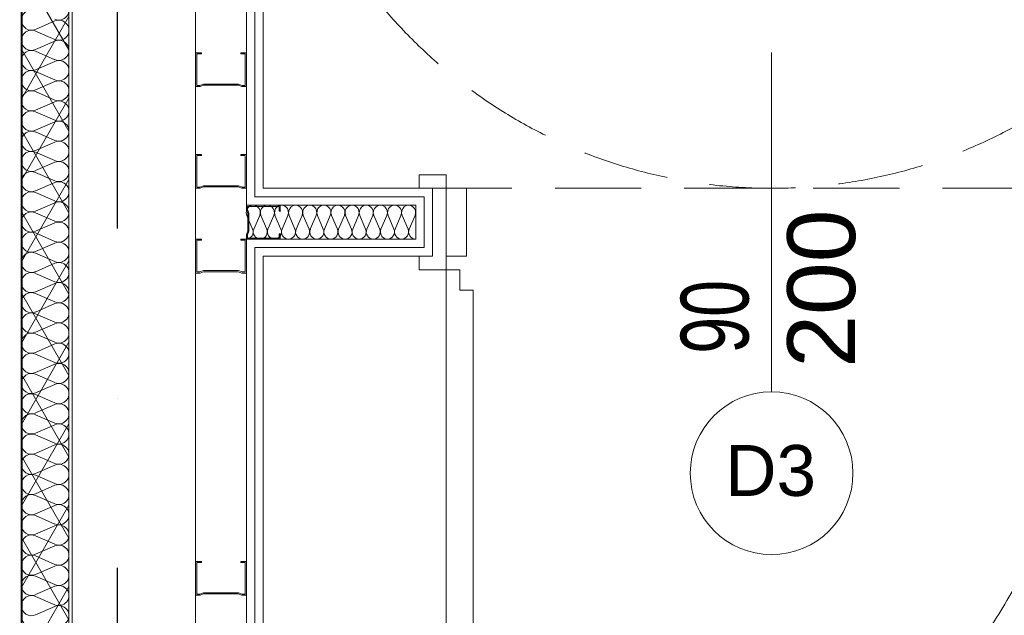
# Model space of a CAD drawing. Header units: millimetres. Extents: x 2016045 to 2079203, y -1576958 to -1542749.
# Tile 30 of 109: x 2031392 to 2032845, y -1559725 to -1558847. Entities that reach past the tile are written whole.
import ezdxf

# ---------------------------------------------------------------- set-up
doc = ezdxf.new("R2010")
doc.units = ezdxf.units.MM
doc.header["$MEASUREMENT"] = 0
for name, pattern in [('A-1_05$0$DASHED', [190.5, 127, -63.5]), ('Dashed', [5644.44, 2822.22, -2822.22]), ('OSIE', [1000, 500, -250, 0, -250])]:
    doc.linetypes.add(name, pattern=pattern)
for name, color, linetype, lineweight in [('Budowlane - Sciany Wew_Nr_pióra__251', 94, 'Continuous', 20), ('Konstrukcja - scian dzialowych_Nr_pióra__7', 7, 'Continuous', 13), ('struktura_Nr_pióra__7', 7, 'Continuous', 13), ('Wymiarowanie_Nr_pióra__1', 7, 'Continuous', 0), ('znaczniki drzwi_Nr_pióra__1', 7, 'Continuous', 0), ('znaczniki drzwi_Nr_pióra__7', 7, 'Continuous', 13), ('Ściany zewnętrzne_Nr_pióra__1', 7, 'Continuous', 0), ('Ściany zewnętrzne_Nr_pióra__5', 7, 'Continuous', 40), ('Ściany_Nr_pióra__51', 5, 'Continuous', 13), ('Ślusarka_okienna_Nr_pióra__1', 7, 'Continuous', 0), ('Ślusarka_okienna_Nr_pióra__7', 7, 'Continuous', 13)]:
    doc.layers.add(name, color=color, linetype=linetype, lineweight=lineweight)
for name, color, linetype, lineweight, true_color in [('Linie PT_Nr_pióra__12', 7, 'Continuous', 5, 0x9f9f9f), ('Linie PT_Nr_pióra__13', 7, 'Continuous', 5, 0xb6b6b6), ('OSIE_Nr_pióra__2', 7, 'Continuous', 25, 0x0322fc), ('Wymiarowanie_Nr_pióra__3', 7, 'Continuous', 35, 0x008200), ('Ślusarka_okienna_Nr_pióra__30', 7, 'Continuous', 13, 0x0322fc)]:
    doc.layers.add(name, color=color, linetype=linetype, lineweight=lineweight, true_color=true_color)
doc.layers.add('Wymiarowanie', color=7, linetype='Continuous')
doc.layers.add('Ściany zewnętrzne', color=7, linetype='Continuous')
doc.styles.add('GENERATED_STYLE_1', font='arial.ttf')
doc.dimstyles.new('GENERATED_STYLE__1', dxfattribs={"dimtxt": 125, "dimasz": 114, "dimexe": 0.18, "dimexo": 0, "dimgap": 0.09, "dimtad": 1, "dimtih": 1, "dimtoh": 1, "dimdec": 0, "dimlfac": 0.1, "dimzin": 0, "dimdsep": 46, "dimtxsty": 'GENERATED_STYLE_1', "dimblk": 'ARROWHEAD_2', "dimblk1": 'ARROWHEAD_2', "dimblk2": 'ARROWHEAD_2', "dimcen": 0.09, "dimclrd": 7, "dimclre": 7, "dimclrt": 7, "dimadec": 4, "dimazin": 0, "dimtfac": 1, "dimtdec": 4, "dimtmove": 0, "dimatfit": 3, "dimfxl": 0, "dimtolj": 1, "dimtzin": 0, "dimarcsym": 0})
doc.dimstyles.new('GENERATED_STYLE__3', dxfattribs={"dimtxt": 125, "dimasz": 114, "dimexe": 0.18, "dimexo": 0, "dimgap": 0.09, "dimtad": 1, "dimdec": 0, "dimlfac": 0.1, "dimzin": 0, "dimdsep": 46, "dimtxsty": 'GENERATED_STYLE_1', "dimblk": 'ARROWHEAD_2', "dimblk1": 'ARROWHEAD_2', "dimblk2": 'ARROWHEAD_2', "dimcen": 0.09, "dimclrd": 7, "dimclre": 7, "dimclrt": 7, "dimadec": 4, "dimazin": 0, "dimtfac": 1, "dimtdec": 4, "dimtmove": 0, "dimatfit": 3, "dimfxl": 0, "dimtolj": 1, "dimtzin": 0, "dimarcsym": 0})

# ---------------------------------------------------------------- blocks, each defined once
blk = doc.blocks.new('Izolacja cieplna 18')
at = {"layer": 'Linie PT_Nr_pióra__13', "linetype": 'Continuous'}
for p, q in [((2858.3, 49.2), (2870.7, 20.9)), ((2873.2, 20.9), (2885.6, 49.2)), ((2888.1, 49.2), (2900.5, 20.9)), ((2903, 20.9), (2915.4, 49.2)), ((2917.9, 49.2), (2930.2, 20.9)), ((2932.7, 20.9), (2945.1, 49.2)), ((2947.6, 49.2), (2960, 20.9)), ((2962.5, 20.9), (2974.9, 49.2)), ((2977.4, 49.2), (2989.8, 20.9)), ((2992.3, 20.9), (3004.6, 49.2)), ((3007.1, 49.2), (3019.5, 20.9)), ((3022, 20.9), (3034.4, 49.2)), ((3036.9, 49.2), (3049.3, 20.9)), ((3051.8, 20.9), (3064.2, 49.2)), ((3066.7, 49.2), (3079, 20.9)), ((3081.5, 20.9), (3093.9, 49.2)), ((3096.4, 49.2), (3108.8, 20.9)), ((3111.3, 20.9), (3123.7, 49.2)), ((3126.2, 49.2), (3138.6, 20.9)), ((3141.1, 20.9), (3153.5, 49.2)), ((3156, 49.2), (3168.3, 20.9)), ((3170.8, 20.9), (3183.2, 49.2)), ((3185.7, 49.2), (3198.1, 20.9)), ((3200.6, 20.9), (3213, 49.2)), ((3215.5, 49.2), (3227.9, 20.9)), ((3230.4, 20.9), (3242.7, 49.2)), ((3245.2, 49.2), (3257.6, 20.9)), ((3260.1, 20.9), (3272.5, 49.2)), ((3275, 49.2), (3287.4, 20.9)), ((3289.9, 20.9), (3302.3, 49.2)), ((3304.8, 49.2), (3317.1, 20.9)), ((3319.6, 20.9), (3332, 49.2)), ((3334.5, 49.2), (3346.9, 20.9)), ((3349.4, 20.9), (3361.8, 49.2)), ((3364.3, 49.2), (3376.7, 20.9)), ((3379.2, 20.9), (3391.5, 49.2)), ((3394, 49.2), (3406.4, 20.9)), ((3408.9, 20.9), (3421.3, 49.2)), ((3423.8, 49.2), (3436.2, 20.9)), ((3438.7, 20.9), (3451.1, 49.2)), ((3453.6, 49.2), (3465.9, 20.9)), ((3468.4, 20.9), (3480.8, 49.2)), ((3483.3, 49.2), (3495.7, 20.9)), ((3498.2, 20.9), (3510.6, 49.2)), ((3513.1, 49.2), (3525.5, 20.9)), ((3528, 20.9), (3540.3, 49.2)), ((3542.8, 49.2), (3555.2, 20.9)), ((3557.7, 20.9), (3570.1, 49.2)), ((3572.6, 49.2), (3585, 20.9)), ((3587.5, 20.9), (3599.9, 49.2)), ((3602.4, 49.2), (3614.8, 20.9)), ((3617.3, 20.9), (3629.6, 49.2)), ((3632.1, 49.2), (3644.5, 20.9)), ((3647, 20.9), (3659.4, 49.2)), ((3661.9, 49.2), (3674.3, 20.9)), ((3676.8, 20.9), (3689.2, 49.2)), ((3691.7, 49.2), (3704, 20.9)), ((3706.5, 20.9), (3718.9, 49.2)), ((3721.4, 49.2), (3733.8, 20.9))]:
    blk.add_line(p, q, dxfattribs=at)
for centre, start, end in [((2842.2, 55.2), 336.3486, 203.6513), ((2872, 55.2), 336.3486, 203.6513), ((2901.7, 55.2), 336.3486, 203.6513), ((2931.5, 55.2), 336.3486, 203.6513), ((2961.3, 55.2), 336.3486, 203.6513), ((2991, 55.2), 336.3486, 203.6513), ((3020.8, 55.2), 336.3486, 203.6513), ((3050.5, 55.2), 336.3486, 203.6513), ((3080.3, 55.2), 336.3486, 203.6513), ((3110.1, 55.2), 336.3486, 203.6513), ((3139.8, 55.2), 336.3486, 203.6513), ((3169.6, 55.2), 336.3486, 203.6513), ((3199.3, 55.2), 336.3486, 203.6513), ((3229.1, 55.2), 336.3486, 203.6513), ((3258.9, 55.2), 336.3486, 203.6513), ((3288.6, 55.2), 336.3486, 203.6513), ((3318.4, 55.2), 336.3486, 203.6513), ((3348.1, 55.2), 336.3486, 203.6513), ((3377.9, 55.2), 336.3486, 203.6513), ((3407.7, 55.2), 336.3486, 203.6513), ((3437.4, 55.2), 336.3486, 203.6513), ((3467.2, 55.2), 336.3486, 203.6513), ((3497, 55.2), 336.3486, 203.6513), ((3526.7, 55.2), 336.3486, 203.6513), ((3556.5, 55.2), 336.3486, 203.6513), ((3586.2, 55.2), 336.3486, 203.6513), ((3616, 55.2), 336.3486, 203.6513), ((3645.8, 55.2), 336.3486, 203.6513), ((3675.5, 55.2), 336.3486, 203.6513), ((3705.3, 55.2), 336.3486, 203.6513), ((3735, 55.2), 336.3486, 203.6513), ((2857.1, 14.9), 156.3487, 270), ((2857.1, 14.9), 270, 23.6513), ((2886.8, 14.9), 156.3487, 270), ((2886.8, 14.9), 270, 23.6513), ((2916.6, 14.9), 156.3487, 270), ((2916.6, 14.9), 270, 23.6513), ((2946.4, 14.9), 156.3487, 270), ((2946.4, 14.9), 270, 23.6513), ((2976.1, 14.9), 156.3487, 270), ((2976.1, 14.9), 270, 23.6513), ((3005.9, 14.9), 156.3487, 270), ((3005.9, 14.9), 270, 23.6513), ((3035.7, 14.9), 156.3487, 270), ((3035.7, 14.9), 270, 23.6513), ((3065.4, 14.9), 156.3487, 270), ((3065.4, 14.9), 270, 23.6513), ((3095.2, 14.9), 156.3487, 270), ((3095.2, 14.9), 270, 23.6513), ((3124.9, 14.9), 156.3487, 270), ((3124.9, 14.9), 270, 23.6513), ((3154.7, 14.9), 156.3487, 270), ((3154.7, 14.9), 270, 23.6513), ((3184.5, 14.9), 156.3487, 270), ((3184.5, 14.9), 270, 23.6513), ((3214.2, 14.9), 156.3487, 270), ((3214.2, 14.9), 270, 23.6513), ((3244, 14.9), 156.3487, 270), ((3244, 14.9), 270, 23.6513), ((3273.7, 14.9), 156.3487, 270), ((3273.7, 14.9), 270, 23.6513), ((3303.5, 14.9), 156.3487, 270), ((3303.5, 14.9), 270, 23.6513), ((3333.3, 14.9), 156.3487, 270), ((3333.3, 14.9), 270, 23.6513), ((3363, 14.9), 156.3487, 270), ((3363, 14.9), 270, 23.6513), ((3392.8, 14.9), 156.3487, 270), ((3392.8, 14.9), 270, 23.6513), ((3422.6, 14.9), 156.3487, 270), ((3422.6, 14.9), 270, 23.6513), ((3452.3, 14.9), 156.3487, 270), ((3452.3, 14.9), 270, 23.6513), ((3482.1, 14.9), 156.3487, 270), ((3482.1, 14.9), 270, 23.6513), ((3511.8, 14.9), 156.3487, 270), ((3511.8, 14.9), 270, 23.6513), ((3541.6, 14.9), 156.3487, 270), ((3541.6, 14.9), 270, 23.6513), ((3571.4, 14.9), 156.3487, 270), ((3571.4, 14.9), 270, 23.6513), ((3601.1, 14.9), 156.3487, 270), ((3601.1, 14.9), 270, 23.6513), ((3630.9, 14.9), 156.3487, 270), ((3630.9, 14.9), 270, 23.6513), ((3660.6, 14.9), 156.3487, 270), ((3660.6, 14.9), 270, 23.6513), ((3690.4, 14.9), 156.3487, 270), ((3690.4, 14.9), 270, 23.6513), ((3720.2, 14.9), 156.3487, 270), ((3720.2, 14.9), 270, 23.6513)]:
    blk.add_arc(centre, 14.9, start, end, dxfattribs=at)
blk = doc.blocks.new('Izolacja cieplna 18_18')
at = {"layer": 'Linie PT_Nr_pióra__13', "linetype": 'Continuous'}
for p, q in [((0.9, 35.1), (9.5, 14.9)), ((11.3, 14.9), (20, 35.1)), ((21.7, 35.1), (30.4, 14.9)), ((32.1, 14.9), (40.8, 35.1)), ((42.5, 35.1), (51.2, 14.9)), ((53, 14.9), (61.6, 35.1)), ((63.4, 35.1), (72, 14.9)), ((73.8, 14.9), (82.5, 35.1)), ((84.2, 35.1), (92.9, 14.9)), ((94.6, 14.9), (103.3, 35.1)), ((105, 35.1), (113.7, 14.9)), ((115.5, 14.9), (124.1, 35.1)), ((125.9, 35.1), (134.5, 14.9)), ((136.3, 14.9), (145, 35.1)), ((146.7, 35.1), (155.4, 14.9)), ((157.1, 14.9), (165.8, 35.1)), ((167.5, 35.1), (176.2, 14.9)), ((178, 14.9), (186.6, 35.1)), ((188.4, 35.1), (197, 14.9)), ((198.8, 14.9), (207.5, 35.1)), ((209.2, 35.1), (217.9, 14.9)), ((219.6, 14.9), (228.3, 35.1)), ((230, 35.1), (238.7, 14.9)), ((240.5, 14.9), (249.1, 35.1))]:
    blk.add_line(p, q, dxfattribs=at)
for centre, start_param, end_param in [((10.4, 39.4), 4.299595, 8.266775), ((31.2, 39.4), 4.299595, 8.266775), ((52.1, 39.4), 4.299595, 8.266775), ((72.9, 39.4), 4.299595, 8.266775), ((93.7, 39.4), 4.299595, 8.266775), ((114.6, 39.4), 4.299595, 8.266775), ((135.4, 39.4), 4.299595, 8.266775), ((156.2, 39.4), 4.299595, 8.266775), ((177.1, 39.4), 4.299595, 8.266775), ((197.9, 39.4), 4.299595, 8.266775), ((218.7, 39.4), 4.299595, 8.266775), ((239.6, 39.4), 4.299595, 8.266775), ((0, 10.6), 3.141593, 5.125182), ((20.8, 10.6), 1.158003, 3.141593), ((20.8, 10.6), 3.141593, 5.125182), ((41.7, 10.6), 1.158003, 3.141593), ((41.7, 10.6), 3.141593, 5.125182), ((62.5, 10.6), 1.158003, 3.141593), ((62.5, 10.6), 3.141593, 5.125182), ((83.3, 10.6), 1.158003, 3.141593), ((83.3, 10.6), 3.141593, 5.125182), ((104.2, 10.6), 1.158003, 3.141593), ((104.2, 10.6), 3.141593, 5.125182), ((125, 10.6), 1.158003, 3.141593), ((125, 10.6), 3.141593, 5.125182), ((145.8, 10.6), 1.158003, 3.141593), ((145.8, 10.6), 3.141593, 5.125182), ((166.7, 10.6), 1.158003, 3.141593), ((166.7, 10.6), 3.141593, 5.125182), ((187.5, 10.6), 1.158003, 3.141593), ((187.5, 10.6), 3.141593, 5.125182), ((208.3, 10.6), 1.158003, 3.141593), ((208.3, 10.6), 3.141593, 5.125182), ((229.2, 10.6), 1.158003, 3.141593), ((229.2, 10.6), 3.141593, 5.125182), ((250, 10.6), 1.158003, 3.141593)]:
    blk.add_ellipse(centre, major_axis=(0, 10.6), ratio=0.979571, start_param=start_param, end_param=end_param, dxfattribs=at)
blk = doc.blocks.new('Ściana_27', base_point=(2031469.9, -1567210.9))
at = {"layer": 'Ściany zewnętrzne', "linetype": 'Continuous', "lineweight": 0, "true_color": 0x000000}
h = blk.add_hatch(dxfattribs=at)
h.set_pattern_fill('izolacja_miękka', color=18, style=0, pattern_type=2)
h.set_pattern_definition([(60, (1682719.62, -1237567.41), (-51.961524, 30), []), (120, (1682719.62, -1237567.41), (51.961524, 30), [])])
h.paths.add_polyline_path([(2031394.9, -1555990.9), (2031394.9, -1567210.9), (2031464.9, -1567210.9), (2031464.9, -1555990.9)])
at = {"layer": 'Ściany zewnętrzne_Nr_pióra__1', "linetype": 'Continuous'}
blk.add_line((2031464.9, -1567210.9), (2031464.9, -1555990.9), dxfattribs=at)
at = {"layer": 'Ściany zewnętrzne_Nr_pióra__1', "linetype": 'Continuous', "flags": 128}
blk.add_lwpolyline([(2031469.9, -1567210.9), (2031469.9, -1555990.9)], dxfattribs=at)
at = {"layer": 'Ściany zewnętrzne_Nr_pióra__5', "linetype": 'Continuous'}
blk.add_line((2031394.9, -1555990.9), (2031394.9, -1567210.9), dxfattribs=at)
blk = doc.blocks.new('*D126', base_point=(1682719.6, -1237567.4))
at = {"layer": 'Wymiarowanie_Nr_pióra__1', "linetype": 'Continuous'}
for p, q in [((2044173.5, -1556060.9), (2043948.5, -1556060.9)), ((2044061, -1559800.9), (2044061, -1556060.9)), ((2044173.5, -1559800.9), (2043948.5, -1559800.9))]:
    blk.add_line(p, q, dxfattribs=at)
at = {"layer": 'Wymiarowanie_Nr_pióra__3', "linetype": 'Continuous'}
for p, q in [((2043986, -1556017.6), (2044136, -1556104.2)), ((2043986, -1559757.6), (2044136, -1559844.2))]:
    blk.add_line(p, q, dxfattribs=at)
at = {"layer": 'Wymiarowanie_Nr_pióra__1', "insert": (2044036, -1558073.2), "char_height": 125, "attachment_point": 7, "rotation": 90, "style": 'GENERATED_STYLE_1'}
blk.add_mtext('\\A1;{\\fArial|b0|i0|c238|p38;374}', dxfattribs=at)
blk = doc.blocks.new('ARROWHEAD_2')
at = {"color": 0, "linetype": 'Continuous', "lineweight": 0}
for p, q in [((-0.378, -0.655), (0.378, 0.655)), ((0, 0), (-1, 0))]:
    blk.add_line(p, q, dxfattribs=at)
blk = doc.blocks.new('*D143', base_point=(1682719.6, -1237567.4))
at = {"layer": 'Wymiarowanie_Nr_pióra__1', "linetype": 'Continuous'}
for p, q in [((2021278.9, -1556060.9), (2021053.9, -1556060.9)), ((2021166.4, -1559800.9), (2021166.4, -1556060.9)), ((2021278.9, -1559800.9), (2021053.9, -1559800.9))]:
    blk.add_line(p, q, dxfattribs=at)
at = {"layer": 'Wymiarowanie_Nr_pióra__3', "linetype": 'Continuous'}
for p, q in [((2021091.4, -1556017.6), (2021241.4, -1556104.2)), ((2021091.4, -1559757.6), (2021241.4, -1559844.2))]:
    blk.add_line(p, q, dxfattribs=at)
at = {"layer": 'Wymiarowanie_Nr_pióra__1', "insert": (2021141.4, -1558073.2), "char_height": 125, "attachment_point": 7, "rotation": 90, "style": 'GENERATED_STYLE_1'}
blk.add_mtext('\\A1;{\\fArial|b0|i0|c238|p38;374}', dxfattribs=at)
blk = doc.blocks.new('*D187', base_point=(1682719.6, -1237567.4))
at = {"layer": 'Wymiarowanie_Nr_pióra__1', "linetype": 'Continuous'}
for p, q in [((2031751.4, -1558627.3), (2031751.4, -1558402.3)), ((2033951.4, -1558627.3), (2033951.4, -1558402.3)), ((2031678, -1558514.8), (2031751.4, -1558514.8)), ((2031751.4, -1558514.8), (2033951.4, -1558514.8))]:
    blk.add_line(p, q, dxfattribs=at)
at = {"layer": 'Wymiarowanie_Nr_pióra__3', "linetype": 'Continuous'}
for p, q in [((2031794.7, -1558439.8), (2031708.1, -1558589.8)), ((2033994.7, -1558439.8), (2033908.1, -1558589.8))]:
    blk.add_line(p, q, dxfattribs=at)
at = {"layer": 'Wymiarowanie_Nr_pióra__1', "char_height": 125, "attachment_point": 7, "style": 'GENERATED_STYLE_1'}
for s, insert in [('\\A1;{\\fArial|b0|i0|c238|p38;220}', (2032614.3, -1558489.8)), ('\\A1;{\\fArial|b0|i0|c238|p38;20}', (2033718.3, -1558489.8))]:
    blk.add_mtext(s, dxfattribs=dict(at, insert=insert))

msp = doc.modelspace()

# ---------------------------------------------------------------- linework, layer by layer
at = {"layer": 'Budowlane - Sciany Wew_Nr_pióra__251', "linetype": 'Continuous'}
for p, q in [((2031739.2, -1556933.4), (2031739.2, -1559108.4)), ((2031988.9, -1559108.4), (2031738.9, -1559108.4)), ((2031988.9, -1559183.4), (2031988.9, -1559108.4)), ((2031976.4, -1559120.9), (2031726.4, -1559120.9)), ((2031976.4, -1559170.9), (2031976.4, -1559120.9)), ((2031726.4, -1559170.9), (2031976.4, -1559170.9)), ((2031739.2, -1559183.4), (2031739.2, -1560683.4)), ((2031739.2, -1559183.4), (2031988.9, -1559183.4))]:
    msp.add_line(p, q, dxfattribs=at)
at = {"layer": 'Konstrukcja - scian dzialowych_Nr_pióra__7', "linetype": 'Continuous'}
for p, q in [((2031651.7, -1552440.9), (2031651.7, -1567210.9)), ((2031651.7, -1558946), (2031651.7, -1558896)), ((2031651.7, -1558896), (2031659.2, -1558896)), ((2031659.2, -1558897.6), (2031653.4, -1558897.6)), ((2031653.4, -1558897.6), (2031653.4, -1558944.3)), ((2031659.2, -1558896), (2031659.9, -1558896)), ((2031659.9, -1558897.7), (2031659.2, -1558897.6)), ((2031659.9, -1558896), (2031660.4, -1558896.5)), ((2031660.4, -1558897.2), (2031659.9, -1558897.7)), ((2031660.4, -1558896.5), (2031660.4, -1558897.2)), ((2031718.6, -1558896.4), (2031719.2, -1558896)), ((2031718.6, -1558897.2), (2031718.6, -1558896.4)), ((2031719.2, -1558897.6), (2031718.6, -1558897.2)), ((2031719.2, -1558896), (2031726.7, -1558896)), ((2031725.1, -1558897.6), (2031719.2, -1558897.6)), ((2031725.1, -1558944.3), (2031725.1, -1558897.6)), ((2031726.7, -1558896), (2031726.7, -1558946)), ((2031658.4, -1558946), (2031651.7, -1558946)), ((2031653.4, -1558944.3), (2031658.1, -1558944.3)), ((2031658.1, -1558944.3), (2031663.4, -1558942.3)), ((2031663.7, -1558944), (2031658.4, -1558946)), ((2031663.4, -1558942.3), (2031715, -1558942.3)), ((2031714.7, -1558944), (2031663.7, -1558944)), ((2031720.1, -1558946), (2031714.7, -1558944)), ((2031715, -1558942.3), (2031720.4, -1558944.3)), ((2031726.7, -1558946), (2031720.1, -1558946)), ((2031720.4, -1558944.3), (2031725.1, -1558944.3)), ((2031651.7, -1559095.9), (2031651.7, -1559045.9)), ((2031651.7, -1559045.9), (2031659.2, -1559045.9)), ((2031659.2, -1559047.6), (2031653.4, -1559047.6)), ((2031653.4, -1559047.6), (2031653.4, -1559094.3)), ((2031659.2, -1559045.9), (2031659.9, -1559045.9)), ((2031659.9, -1559047.6), (2031659.2, -1559047.6)), ((2031659.9, -1559045.9), (2031660.4, -1559046.4)), ((2031660.4, -1559047.1), (2031659.9, -1559047.6)), ((2031660.4, -1559046.4), (2031660.4, -1559047.1)), ((2031718.6, -1559046.4), (2031719.2, -1559045.9)), ((2031718.6, -1559047.1), (2031718.6, -1559046.4)), ((2031719.2, -1559047.6), (2031718.6, -1559047.1)), ((2031719.2, -1559045.9), (2031726.7, -1559045.9)), ((2031725.1, -1559047.6), (2031719.2, -1559047.6)), ((2031725.1, -1559094.3), (2031725.1, -1559047.6)), ((2031726.7, -1559045.9), (2031726.7, -1559095.9)), ((2031658.4, -1559095.9), (2031651.7, -1559095.9)), ((2031653.4, -1559094.3), (2031658.1, -1559094.3)), ((2031658.1, -1559094.3), (2031663.4, -1559092.3)), ((2031663.7, -1559093.9), (2031658.4, -1559095.9)), ((2031663.4, -1559092.3), (2031715, -1559092.3)), ((2031714.7, -1559093.9), (2031663.7, -1559093.9)), ((2031720.1, -1559095.9), (2031714.7, -1559093.9)), ((2031715, -1559092.3), (2031720.4, -1559094.3)), ((2031726.7, -1559095.9), (2031720.1, -1559095.9)), ((2031720.4, -1559094.3), (2031725.1, -1559094.3)), ((2031776.7, -1559120.9), (2031726.7, -1559120.9)), ((2031726.7, -1559120.9), (2031726.7, -1559127.6)), ((2031726.7, -1559127.6), (2031728.7, -1559132.9)), ((2031728.4, -1559127.3), (2031728.4, -1559122.6)), ((2031728.4, -1559122.6), (2031775.1, -1559122.6)), ((2031730.4, -1559132.6), (2031728.4, -1559127.3)), ((2031775.1, -1559122.6), (2031775.1, -1559128.4)), ((2031776.7, -1559128.4), (2031776.7, -1559120.9)), ((2031728.7, -1559132.9), (2031728.7, -1559145.9)), ((2031730.4, -1559145.9), (2031730.4, -1559132.6)), ((2031775.1, -1559128.4), (2031775.1, -1559129.1)), ((2031775.1, -1559129.1), (2031775.6, -1559129.6)), ((2031775.6, -1559129.6), (2031776.3, -1559129.6)), ((2031776.3, -1559129.6), (2031776.8, -1559129.1)), ((2031776.8, -1559129.1), (2031776.7, -1559128.4)), ((2031728.7, -1559145.9), (2031728.7, -1559158.9)), ((2031730.4, -1559159.2), (2031730.4, -1559145.9)), ((2031651.7, -1559220.9), (2031651.7, -1559170.9)), ((2031651.7, -1559170.9), (2031659.2, -1559170.9)), ((2031659.2, -1559170.9), (2031659.9, -1559170.9)), ((2031659.9, -1559170.9), (2031660.4, -1559171.4)), ((2031660.4, -1559171.4), (2031660.4, -1559172.1)), ((2031718.6, -1559171.4), (2031719.2, -1559170.9)), ((2031718.6, -1559172.1), (2031718.6, -1559171.4)), ((2031719.2, -1559170.9), (2031726.7, -1559170.9)), ((2031728.7, -1559158.9), (2031726.7, -1559164.2)), ((2031726.7, -1559164.2), (2031726.7, -1559170.9)), ((2031726.7, -1559170.9), (2031726.7, -1559220.9)), ((2031726.7, -1559170.9), (2031776.7, -1559170.9)), ((2031728.4, -1559164.6), (2031730.4, -1559159.2)), ((2031728.4, -1559169.2), (2031728.4, -1559164.6)), ((2031775.1, -1559169.2), (2031728.4, -1559169.2)), ((2031775.5, -1559162.8), (2031775.1, -1559163.4)), ((2031775.1, -1559163.4), (2031775.1, -1559169.2)), ((2031776.3, -1559162.8), (2031775.5, -1559162.8)), ((2031776.7, -1559163.4), (2031776.3, -1559162.8)), ((2031776.7, -1559170.9), (2031776.7, -1559163.4)), ((2031659.2, -1559172.6), (2031653.4, -1559172.6)), ((2031653.4, -1559172.6), (2031653.4, -1559219.2)), ((2031659.9, -1559172.6), (2031659.2, -1559172.6)), ((2031660.4, -1559172.1), (2031659.9, -1559172.6)), ((2031719.2, -1559172.6), (2031718.6, -1559172.1)), ((2031725.1, -1559172.6), (2031719.2, -1559172.6)), ((2031725.1, -1559219.2), (2031725.1, -1559172.6)), ((2031658.4, -1559220.9), (2031651.7, -1559220.9)), ((2031653.4, -1559219.2), (2031658.1, -1559219.2)), ((2031658.1, -1559219.2), (2031663.4, -1559217.2)), ((2031663.7, -1559218.9), (2031658.4, -1559220.9)), ((2031663.4, -1559217.2), (2031715, -1559217.2)), ((2031714.7, -1559218.9), (2031663.7, -1559218.9)), ((2031720.1, -1559220.9), (2031714.7, -1559218.9)), ((2031715, -1559217.2), (2031720.4, -1559219.2)), ((2031726.7, -1559220.9), (2031720.1, -1559220.9)), ((2031720.4, -1559219.2), (2031725.1, -1559219.2)), ((2031651.7, -1559695.9), (2031651.7, -1559645.9)), ((2031651.7, -1559645.9), (2031659.2, -1559645.9)), ((2031659.2, -1559647.6), (2031653.4, -1559647.6)), ((2031653.4, -1559647.6), (2031653.4, -1559694.3)), ((2031659.2, -1559645.9), (2031659.9, -1559645.9)), ((2031659.9, -1559647.6), (2031659.2, -1559647.6)), ((2031659.9, -1559645.9), (2031660.4, -1559646.4)), ((2031660.4, -1559647.1), (2031659.9, -1559647.6)), ((2031660.4, -1559646.4), (2031660.4, -1559647.1)), ((2031718.6, -1559646.4), (2031719.2, -1559645.9)), ((2031718.6, -1559647.1), (2031718.6, -1559646.4)), ((2031719.2, -1559647.6), (2031718.6, -1559647.1)), ((2031719.2, -1559645.9), (2031726.7, -1559645.9)), ((2031725.1, -1559647.6), (2031719.2, -1559647.6)), ((2031725.1, -1559694.3), (2031725.1, -1559647.6)), ((2031726.7, -1559645.9), (2031726.7, -1559695.9)), ((2031653.4, -1559694.3), (2031658.1, -1559694.3)), ((2031658.1, -1559694.3), (2031663.4, -1559692.3)), ((2031663.7, -1559693.9), (2031658.4, -1559695.9)), ((2031663.4, -1559692.3), (2031715, -1559692.3)), ((2031714.7, -1559693.9), (2031663.7, -1559693.9)), ((2031720.1, -1559695.9), (2031714.7, -1559693.9)), ((2031715, -1559692.3), (2031720.4, -1559694.3)), ((2031720.4, -1559694.3), (2031725.1, -1559694.3)), ((2031658.4, -1559695.9), (2031651.7, -1559695.9)), ((2031726.7, -1559695.9), (2031720.1, -1559695.9))]:
    msp.add_line(p, q, dxfattribs=at)
at = {"layer": 'Linie PT_Nr_pióra__12', "linetype": 'A-1_05$0$DASHED'}
msp.add_line((2033261.4, -1559095.9), (2031761.4, -1559095.9), dxfattribs=at)
msp.add_circle((2032501.4, -1558345.9), 750, dxfattribs=at)
at = {"layer": 'OSIE_Nr_pióra__2', "linetype": 'OSIE'}
msp.add_line((2031536.4, -1573156.5), (2031536.4, -1549393.1), dxfattribs=at)
at = {"layer": 'struktura_Nr_pióra__7', "linetype": 'Continuous'}
for p, q in [((2031726.7, -1556947.2), (2031726.7, -1559120.9)), ((2031726.7, -1559170.9), (2031726.7, -1560695.9))]:
    msp.add_line(p, q, dxfattribs=at)
at = {"layer": 'znaczniki drzwi_Nr_pióra__1', "linetype": 'Continuous'}
msp.add_circle((2032501.4, -1559515.9), 120, dxfattribs=at)
at = {"layer": 'Ściany_Nr_pióra__51', "linetype": 'Continuous'}
for p, q in [((2031751.7, -1556945.9), (2031751.7, -1559095.9)), ((2031751.4, -1559095.9), (2032001.4, -1559095.9)), ((2032001.4, -1559195.9), (2032001.4, -1559095.9)), ((2031751.7, -1559195.9), (2031751.7, -1560670.9)), ((2031751.7, -1559195.9), (2032001.4, -1559195.9))]:
    msp.add_line(p, q, dxfattribs=at)
at = {"layer": 'Ślusarka_okienna_Nr_pióra__1', "linetype": 'Continuous'}
msp.add_line((2032501.4, -1558895.9), (2032501.4, -1559395.9), dxfattribs=at)
at = {"layer": 'Ślusarka_okienna_Nr_pióra__1', "linetype": 'Dashed'}
msp.add_arc((2032021.4, -1559215.9), 960, 270, 0, dxfattribs=at)
at = {"layer": 'Ślusarka_okienna_Nr_pióra__30', "linetype": 'Continuous'}
for p, q in [((2032021.4, -1559075.9), (2031981.4, -1559075.9)), ((2031981.4, -1559075.9), (2031981.4, -1559095.9)), ((2032021.4, -1560175.9), (2032021.4, -1559075.9)), ((2032051.4, -1559195.9), (2032051.4, -1559095.9)), ((2031981.4, -1559195.9), (2031981.4, -1559215.9)), ((2032021.4, -1559195.9), (2032051.4, -1559195.9)), ((2031981.4, -1559215.9), (2032041.4, -1559215.9)), ((2032041.4, -1559215.9), (2032041.4, -1559245.9)), ((2032041.4, -1559245.9), (2032061.4, -1559245.9)), ((2032061.4, -1559245.9), (2032061.4, -1560145.9))]:
    msp.add_line(p, q, dxfattribs=at)

# ---------------------------------------------------------------- block references
at = {"layer": 'Linie PT_Nr_pióra__13', "linetype": 'Continuous', "zscale": 1000, "rotation": 270}
msp.add_blockref('Izolacja cieplna 18', (2031394.8, -1555990.9), dxfattribs=at)
at = {"layer": 'Linie PT_Nr_pióra__13', "linetype": 'Continuous', "xscale": -1, "zscale": 1000}
msp.add_blockref('Izolacja cieplna 18_18', (2031976.4, -1559170.9), dxfattribs=at)
at = {"layer": 'Ściany zewnętrzne'}
msp.add_blockref('Ściana_27', (2031469.9, -1567210.9), dxfattribs=at)

# ---------------------------------------------------------------- texts
at = {"layer": 'znaczniki drzwi_Nr_pióra__7', "linetype": 'Continuous', "insert": (2032566.9, -1559550.4), "char_height": 75, "attachment_point": 9, "style": 'GENERATED_STYLE_1'}
msp.add_mtext('\\A1;{\\fArial|b0|i0|c238|p38;D3}', dxfattribs=at)
at = {"layer": 'Ślusarka_okienna_Nr_pióra__7', "linetype": 'Continuous', "char_height": 100, "attachment_point": 7, "rotation": 90, "style": 'GENERATED_STYLE_1'}
for s, insert in [('\\A1;{\\fArial|b0|i0|c238|p38;200}', (2032625.9, -1559360.3)), ('\\A1;{\\W0.700000x;\\fArial|b0|i0|c238|p38;90}', (2032468.8, -1559339.8))]:
    msp.add_mtext(s, dxfattribs=dict(at, insert=insert))

# ---------------------------------------------------------------- dimensions: what is measured, and where the dimension line sits
at = {"layer": 'Wymiarowanie', "linetype": 'Continuous'}
for base, p1, picture, middle in [((2044061, -1556060.9), (2020876.3, -1559800.9), '*D126', (2043973.5, -1557930.9)), ((2021166.4, -1556060.9), (2044226, -1559800.9), '*D143', (2021078.9, -1557930.9))]:
    dim = msp.add_linear_dim(base=base, p1=p1, p2=(2020826.3, -1556060.9), angle=90, dimstyle='GENERATED_STYLE__3', dxfattribs=at)
    dim.commit()
    dim.dimension.update_dxf_attribs({"geometry": picture, "text_midpoint": middle, "dimtype": 160, "text_rotation": 90})
dim = msp.add_linear_dim(base=(2033951.4, -1558514.8), p1=(2031751.4, -1559095.9), p2=(2033951.4, -1559095.9), dimstyle='GENERATED_STYLE__1', dxfattribs=at)
dim.commit()
dim.dimension.update_dxf_attribs({"geometry": '*D187', "text_midpoint": (2032756.5, -1558427.3), "dimtype": 160})

doc.saveas('drawing.dxf')
